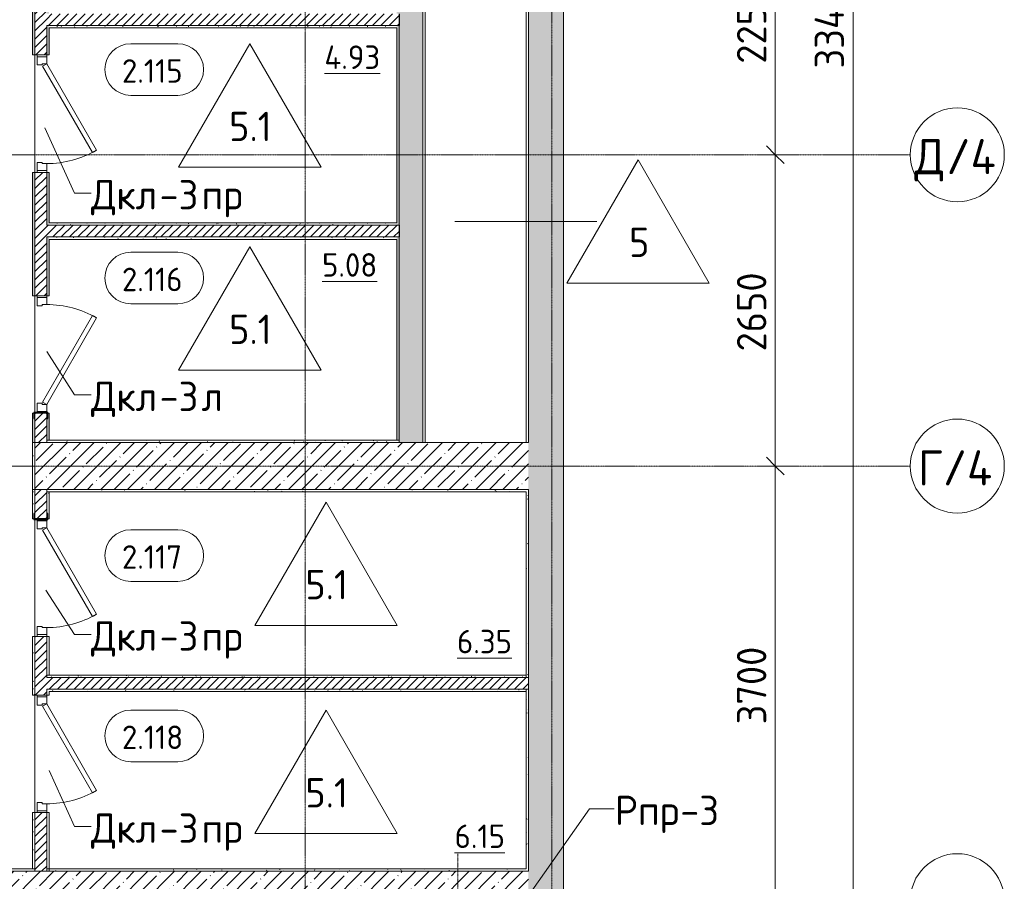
# Model space of a CAD drawing. Header units: millimetres. Extents: x 94064 to 156999, y -10965 to 64097.
# Tile 13 of 40: x 127140 to 135521, y 8165 to 15500. Entities that reach past the tile are written whole.
import ezdxf

# ---------------------------------------------------------------- set-up
doc = ezdxf.new("R2010")
doc.units = ezdxf.units.MM
doc.linetypes.add('4_ Штрихпунктир_ 10 х 2 мм', pattern=[14, 10, -2, 0, -2])
doc.linetypes.add('4_ Штрихпунктир_ 5 х 2 мм', pattern=[9, 5, -2, 0, -2])
for name, color, linetype, lineweight in [('A-ANNO-DIMS', 7, 'Continuous', 5), ('A-ANNO-DIMS-100', 7, 'Continuous', 5), ('A-AREA-IDEN', 7, 'Continuous', 5), ('A-DETL', 7, 'Continuous', 25), ('A-DOOR', 7, 'Continuous', 13), ('A-DOOR-FRAM', 7, 'Continuous', 13), ('A-DOOR-IDEN', 7, 'Continuous', 5), ('A-FLOR', 7, 'Continuous', 13), ('A-FLOR-IDEN', 7, 'Continuous', 5), ('A-WALL', 7, 'Continuous', 13), ('A-WALL-PATT', 7, 'Continuous', 13), ('I-WALL', 7, 'Continuous', 13), ('M-EQPM-IDEN', 7, 'Continuous', 5), ('S-COLS', 7, 'Continuous', 25), ('S-GRID', 7, 'Continuous', 5), ('S-GRID-IDEN', 7, 'Continuous', 5)]:
    doc.layers.add(name, color=color, linetype=linetype, lineweight=lineweight)
doc.styles.add('GOST Common_1', font='GOST_Common.ttf', dxfattribs={"height": 300})
doc.styles.add('GOST Common_2', font='GOST_Common.ttf', dxfattribs={"height": 200})
doc.styles.add('GOST Common_3', font='GOST_Common.ttf', dxfattribs={"height": 250})
doc.dimstyles.new('2_5_мм', dxfattribs={"dimscale": 304.8, "dimtxt": 251.428749, "dimasz": 0.492126, "dimexe": 0.492126, "dimexo": 0.492126, "dimgap": 0, "dimtad": 1, "dimdec": 5, "dimrnd": 1e-05, "dimdsep": 46, "dimtxsty": 'GOST Common_3', "dimblk1": 'OBLIQUE', "dimblk2": 'OBLIQUE', "dimsah": 1, "dimcen": 0.09, "dimdle": 0.492126, "dimadec": 5, "dimazin": 2, "dimtfac": 1, "dimtdec": 4, "dimtix": 1, "dimtmove": 0, "dimatfit": 3, "dimfxl": 1, "dimtvp": 1, "dimtolj": 1, "dimtzin": 0, "dimarcsym": 2})
doc.dimstyles.new('2_5_мм_1', dxfattribs={"dimscale": 304.8, "dimtxt": 251.428749, "dimasz": 0.492126, "dimexe": 0.492126, "dimexo": 0.492126, "dimgap": 0, "dimtad": 1, "dimdec": 5, "dimrnd": 1e-05, "dimdsep": 46, "dimtxsty": 'GOST Common_3', "dimblk1": 'OBLIQUE', "dimblk2": 'OBLIQUE', "dimsah": 1, "dimcen": 0.09, "dimdle": 0.492126, "dimadec": 5, "dimazin": 2, "dimtfac": 1, "dimtdec": 4, "dimtix": 1, "dimtmove": 1, "dimatfit": 3, "dimfxl": 1, "dimtvp": 1, "dimtolj": 1, "dimtzin": 0, "dimarcsym": 2})
pattern_1 = [(0, (0, 0), (203.2, 50.8), [3.353, -149.047, 3.353, -149.047, -812.8]), (0, (0, 0), (203.2, 50.8), [-304.8, 3.353, -301.447, 3.353, -149.047, -355.6]), (0, (0, 0), (203.2, 50.8), [-762, 3.353, -98.247, 3.353, -250.647]), (120, (76.2, 25.4), (-145.59409, 150.576362), [3.353, -149.047, 3.353, -149.047, -812.8]), (120, (76.2, 25.4), (-145.59409, 150.576362), [-304.8, 3.353, -301.447, 3.353, -149.047, -355.6]), (120, (76.2, 25.4), (-145.59409, 150.576362), [-762, 3.353, -98.247, 3.353, -250.647]), (240, (101.6, 127), (-57.60591, -201.376362), [3.353, -149.047, 3.353, -149.047, -812.8]), (240, (101.6, 127), (-57.60591, -201.376362), [-304.8, 3.353, -301.447, 3.353, -149.047, -355.6]), (240, (101.6, 127), (-57.60591, -201.376362), [-762, 3.353, -98.247, 3.353, -250.647])]
pattern_2 = [(45, (0, 0), (-35.35534, 35.35534), [])]
pattern_3 = [(45, (0, 0), (-114.04925, 114.04925), []), (45, (114.05, 0), (-114.04925, 114.04925), [201.612, -40.322, 3.353, -36.97])]

# ---------------------------------------------------------------- blocks, each defined once
blk = doc.blocks.new('Наметкина 10_РД_АР_П_Отделка_R21_rvt-1--02_Подвал_МП_часть Г')
at = {"layer": 'A-WALL-PATT', "lineweight": 5}
h = blk.add_hatch(dxfattribs=at)
h.set_pattern_fill('FP_5', color=256, style=0, pattern_type=2)
h.set_pattern_definition(pattern_1)
h.paths.add_polyline_path([(127267.8, 11900), (127270, 11900), (127270, 12149.6), (127267.8, 12144.3), (127267.8, 12109.1), (127266.5, 12105.9), (127263.3, 12104.6), (127260, 12104.6), (127260, 12150), (127250, 12150), (127250, 11900), (127260, 11900)])
h.paths.add_polyline_path([(127250, 13150), (127270, 13150), (127270, 14200), (127250, 14200)])
h.paths.add_polyline_path([(127270, 15200), (127270, 16050), (127250, 16050), (127250, 15200)])
h.paths.add_polyline_path([(127250, 17050), (127260, 17050), (127260, 17100), (127266.1, 17098.8), (127266.5, 17098.7), (127267.8, 17095.5), (127267.8, 17060.3), (127270, 17055), (127270, 17300), (127250, 17300), (127250, 17055)])
h = blk.add_hatch(dxfattribs=at)
h.set_pattern_fill('FP_5', color=256, style=0, pattern_type=2)
h.set_pattern_definition(pattern_1)
h.paths.add_polyline_path([(127370, 11920), (127390, 11920), (127390, 12150), (127380, 12149.6), (127380, 12104.6), (127376.7, 12104.6), (127373.5, 12105.9), (127372.2, 12109.1), (127372.2, 12144.3), (127370, 12149.6), (127370, 12104.6)])
h.paths.add_polyline_path([(127370, 13150), (127390, 13150), (127390, 13650), (127370, 13650)])
h.paths.add_polyline_path([(127390, 13750), (127390, 14200), (127370, 14200), (127370, 13750)])
h.paths.add_polyline_path([(127370, 15200), (127390, 15200), (127390, 15450), (127370, 15450)])
h.paths.add_polyline_path([(127370, 15550), (127390, 15550), (127390, 16050), (127370, 16050)])
h.paths.add_polyline_path([(127390, 17050), (127390, 17280), (127370, 17280), (127370, 17055), (127372.2, 17060.3), (127372.2, 17095.5), (127373.5, 17098.7), (127376.7, 17100), (127380, 17100), (127380, 17050)])
h = blk.add_hatch(dxfattribs=at)
h.set_pattern_fill('FP_5', color=256, style=0, pattern_type=2)
h.set_pattern_definition(pattern_1)
h.paths.add_polyline_path([(130370, 11920), (130370, 13650), (130350, 13650), (130350, 11920)])
h.paths.add_polyline_path([(130350, 13750), (130370, 13750), (130370, 15450), (130350, 15450), (130350, 13770)])
h.paths.add_polyline_path([(130350, 15550), (130370, 15550), (130370, 17280), (130350, 17280), (130350, 15570)])
h = blk.add_hatch(dxfattribs=at)
h.set_pattern_fill('FP_5', color=256, style=0, pattern_type=2)
h.set_pattern_definition(pattern_1)
h.paths.add_polyline_path([(130350, 15430), (130350, 15450), (127390, 15450), (127390, 15430), (129449.7, 15430)])
h = blk.add_hatch(dxfattribs=at)
h.set_pattern_fill('FP_5', color=256, style=0, pattern_type=2)
h.set_pattern_definition(pattern_1)
h.paths.add_polyline_path([(130350, 13750), (130350, 13770), (127390, 13770), (127390, 13750), (129449.7, 13750)])
h = blk.add_hatch(dxfattribs=at)
h.set_pattern_fill('FP_5', color=256, style=0, pattern_type=2)
h.set_pattern_definition(pattern_1)
h.paths.add_polyline_path([(130350, 13630), (130350, 13650), (127390, 13650), (127390, 13630), (129449.7, 13630)])
h = blk.add_hatch(dxfattribs=at)
h.set_pattern_fill('FP_5', color=256, style=0, pattern_type=2)
h.set_pattern_definition(pattern_1)
h.paths.add_polyline_path([(130370, 11900), (130370, 11920), (127370, 11920), (127370, 11900), (129449.7, 11900)])
h = blk.add_hatch(dxfattribs=at)
h.set_pattern_fill('FP_5', color=256, style=0, pattern_type=2)
h.set_pattern_definition(pattern_1)
h.paths.add_polyline_path([(127270, 11500), (127270, 11900), (127250, 11900), (127250, 11500)])
h = blk.add_hatch(dxfattribs=at)
h.set_pattern_fill('FP_5', color=256, style=0, pattern_type=2)
h.set_pattern_definition(pattern_1)
h.paths.add_polyline_path([(127270, 8270), (127270, 8750), (127250, 8750), (127250, 8270)])
h.paths.add_polyline_path([(127270, 9750), (127270, 10250), (127250, 10250), (127250, 9750)])
h.paths.add_polyline_path([(127250, 11250), (127260, 11250), (127260, 11296.6), (127263.3, 11296.6), (127266.5, 11295.3), (127267.8, 11292.1), (127267.8, 11256.9), (127270, 11251.6), (127270, 11500), (127250, 11500), (127250, 11251.6)])
h = blk.add_hatch(dxfattribs=at)
h.set_pattern_fill('FP_5', color=256, style=0, pattern_type=2)
h.set_pattern_definition(pattern_1)
h.paths.add_polyline_path([(131450, 11480), (131470, 11480), (131470, 11500), (127370, 11500), (127370, 11480), (129449.7, 11480)])
h = blk.add_hatch(dxfattribs=at)
h.set_pattern_fill('FP_5', color=256, style=0, pattern_type=2)
h.set_pattern_definition(pattern_1)
h.paths.add_polyline_path([(127390, 9920), (127390, 10250), (127370, 10250), (127370, 9920)])
h.paths.add_polyline_path([(127380, 11250), (127390, 11250), (127390, 11480), (127370, 11480), (127370, 11251.6), (127372.2, 11256.9), (127372.2, 11292.1), (127373.5, 11295.3), (127376.7, 11296.6), (127380, 11296.6), (127380, 11251.6)])
h = blk.add_hatch(dxfattribs=at)
h.set_pattern_fill('FP_5', color=256, style=0, pattern_type=2)
h.set_pattern_definition(pattern_1)
h.paths.add_polyline_path([(131470, 8270), (131470, 9800), (131450, 9800), (131450, 8270)])
h.paths.add_polyline_path([(131450, 9900), (131470, 9900), (131470, 11480), (131450, 11480)])
h = blk.add_hatch(dxfattribs=at)
h.set_pattern_fill('FP_5', color=256, style=0, pattern_type=2)
h.set_pattern_definition(pattern_1)
h.paths.add_polyline_path([(131450, 9900), (131450, 9920), (127370, 9920), (127370, 9900), (129449.7, 9900)])
h = blk.add_hatch(dxfattribs=at)
h.set_pattern_fill('FP_5', color=256, style=0, pattern_type=2)
h.set_pattern_definition(pattern_1)
h.paths.add_polyline_path([(131450, 9780), (131450, 9800), (127370, 9800), (127370, 9780), (129449.7, 9780)])
h = blk.add_hatch(dxfattribs=at)
h.set_pattern_fill('FP_5', color=256, style=0, pattern_type=2)
h.set_pattern_definition(pattern_1)
h.paths.add_polyline_path([(127270, 8250), (127270, 8270), (126070, 8270), (126070, 8250), (126125.8, 8250)])
h = blk.add_hatch(dxfattribs=at)
h.set_pattern_fill('FP_5', color=256, style=0, pattern_type=2)
h.set_pattern_definition(pattern_1)
h.paths.add_polyline_path([(131470, 8250), (131470, 8270), (127390, 8270), (127390, 8250), (129449.7, 8250)])
at = {"layer": 'A-WALL'}
for p, q in [((131450, 33100), (131450, 11900)), ((131470, 11900), (131470, 33100)), ((130570, 31100), (130570, 11900)), ((130590, 11900), (130590, 31100)), ((127250, 16050), (127250, 15200)), ((127270, 15200), (127270, 16050)), ((127370, 15450), (127370, 15200)), ((127390, 15450), (127370, 15450)), ((130350, 15450), (127390, 15450)), ((127390, 15200), (127390, 15430)), ((127390, 15430), (130350, 15430)), ((130370, 15450), (130350, 15450)), ((130350, 15430), (130350, 13770)), ((130370, 13750), (130370, 15450)), ((127250, 15200), (127270, 15200)), ((127370, 15200), (127390, 15200)), ((127270, 14200), (127250, 14200)), ((127250, 14200), (127250, 13150)), ((127270, 13150), (127270, 14200)), ((127370, 14200), (127370, 13750)), ((127390, 14200), (127370, 14200)), ((127390, 13770), (127390, 14200)), ((127370, 13750), (127390, 13750)), ((130350, 13770), (127390, 13770)), ((127390, 13750), (130350, 13750)), ((130350, 13750), (130370, 13750)), ((127370, 13650), (127370, 13150)), ((127390, 13650), (127370, 13650)), ((130350, 13650), (127390, 13650)), ((127390, 13150), (127390, 13630)), ((127390, 13630), (130350, 13630)), ((130370, 13650), (130350, 13650)), ((130350, 13630), (130350, 11920)), ((130370, 11920), (130370, 13650)), ((127250, 13150), (127270, 13150)), ((127370, 13150), (127390, 13150)), ((127260, 12150), (127250, 12150)), ((127250, 12150), (127250, 11900)), ((127270, 11900), (127270, 12149.6)), ((127370, 12149.6), (127370, 11920)), ((127390, 12150), (127380, 12150)), ((127390, 11920), (127390, 12150)), ((130370, 11920), (127370, 11920)), ((127370, 11920), (127370, 11900)), ((127370, 11920), (127390, 11920)), ((130350, 11920), (130370, 11920)), ((130370, 11900), (130370, 11920)), ((127250, 11900), (127270, 11900)), ((127270, 11900), (127250, 11900)), ((127250, 11900), (127250, 11500)), ((127270, 11500), (127270, 11900)), ((127370, 11900), (130370, 11900)), ((130570, 11900), (130590, 11900)), ((131450, 11900), (131470, 11900)), ((127270, 11500), (127250, 11500)), ((127250, 11500), (127250, 11250)), ((127250, 11500), (127270, 11500)), ((127270, 11251.6), (127270, 11500)), ((131470, 11500), (127370, 11500)), ((127370, 11500), (127370, 11480)), ((131470, 11480), (131470, 11500)), ((127370, 11480), (131450, 11480)), ((127370, 11480), (127370, 11251.6)), ((127390, 11480), (127370, 11480)), ((127390, 11250), (127390, 11480)), ((131450, 11480), (131450, 9900)), ((131470, 9900), (131470, 11480)), ((127250, 11250), (127260, 11250)), ((127380, 11250), (127390, 11250)), ((127270, 10250), (127250, 10250)), ((127250, 10250), (127250, 9750)), ((127270, 9750), (127270, 10250)), ((127370, 10250), (127370, 9920)), ((127390, 10250), (127370, 10250)), ((127390, 9920), (127390, 10250)), ((131450, 9920), (127370, 9920)), ((127370, 9920), (127370, 9900)), ((127370, 9920), (127390, 9920)), ((127370, 9900), (131450, 9900)), ((131450, 9900), (131450, 9920)), ((131450, 9900), (131470, 9900)), ((127250, 9750), (127270, 9750)), ((131450, 9800), (127370, 9800)), ((127370, 9800), (127370, 9780)), ((127370, 9780), (127370, 9750)), ((127370, 9750), (127390, 9750)), ((127390, 9780), (131450, 9780)), ((127390, 9750), (127390, 9780)), ((131470, 9800), (131450, 9800)), ((131450, 9800), (131450, 8270)), ((131450, 9780), (131450, 9800)), ((131470, 8270), (131470, 9800)), ((127270, 8750), (127250, 8750)), ((127250, 8750), (127250, 8270)), ((127270, 8270), (127270, 8750)), ((127370, 8750), (127370, 8270)), ((127390, 8750), (127370, 8750)), ((127390, 8270), (127390, 8750)), ((127270, 8270), (126070, 8270)), ((126070, 8250), (127270, 8250)), ((127250, 8270), (127270, 8270)), ((127270, 8250), (127270, 8270)), ((127370, 8270), (127390, 8270)), ((131450, 8270), (127390, 8270)), ((127390, 8270), (127390, 8250)), ((127390, 8250), (131470, 8250)), ((131470, 8250), (131470, 8270))]:
    blk.add_line(p, q, dxfattribs=at)
blk = doc.blocks.new('АР_Дверь однопольная - 1000х2100h_850__Кладовая-4627048--02_Подвал_МП_часть Г')
at = {"layer": 'A-DOOR'}
for p, q in [((311.1, 475), (-425, 50)), ((-405, 15.4), (331.1, 440.4)), ((331.1, 440.4), (311.1, 475)), ((-425, 50), (-405, 15.4))]:
    blk.add_line(p, q, dxfattribs=at)
at = {"layer": 'A-DOOR', "lineweight": 5}
blk.add_arc((-425, 50), 850, 360, 30, dxfattribs=at)
at = {"layer": 'A-DOOR-FRAM'}
for p, q in [((-485, 50), (-500, 50)), ((-425, 50), (-485, 50)), ((-485, 50), (-485, -30)), ((-425, 10), (-425, 50)), ((-415, 10), (-425, 10)), ((-415, -30), (-415, 10)), ((425, 10), (415, 10)), ((415, 10), (415, -30)), ((485, 50), (425, 50)), ((425, 50), (425, 10)), ((485, -30), (485, 50)), ((485, 50), (500, 50)), ((-485, -30), (-500, -30)), ((-485, -30), (-415, -30)), ((415, -30), (485, -30)), ((485, -30), (500, -30))]:
    blk.add_line(p, q, dxfattribs=at)
blk = doc.blocks.new('АР_Дверь однопольная - 1000х2100h_850__Кладовая-6010020--02_Подвал_МП_часть Г')
at = {"layer": 'A-DOOR'}
for p, q in [((311.1, 475), (-425, 50)), ((-405, 15.4), (331.1, 440.4)), ((331.1, 440.4), (311.1, 475)), ((-425, 50), (-405, 15.4))]:
    blk.add_line(p, q, dxfattribs=at)
at = {"layer": 'A-DOOR', "lineweight": 5}
blk.add_arc((-425, 50), 850, 360, 30, dxfattribs=at)
at = {"layer": 'A-DOOR-FRAM'}
for p, q in [((-485, 50), (-500, 50)), ((-425, 50), (-485, 50)), ((-485, 50), (-485, -30)), ((-425, 10), (-425, 50)), ((-415, 10), (-425, 10)), ((-415, -30), (-415, 10)), ((425, 10), (415, 10)), ((415, 10), (415, -30)), ((485, 50), (425, 50)), ((425, 50), (425, 10)), ((485, -30), (485, 50)), ((485, 50), (500, 50)), ((-485, -30), (-500, -30)), ((-485, -30), (-415, -30)), ((415, -30), (485, -30)), ((485, -30), (500, -30))]:
    blk.add_line(p, q, dxfattribs=at)
blk = doc.blocks.new('АР_Дверь однопольная - 1000х2100h_850__Кладовая-6079235--02_Подвал_МП_часть Г')
at = {"layer": 'A-DOOR'}
for p, q in [((-311.1, 475), (-331.1, 440.4)), ((-331.1, 440.4), (405, 15.4)), ((425, 50), (-311.1, 475)), ((405, 15.4), (425, 50))]:
    blk.add_line(p, q, dxfattribs=at)
at = {"layer": 'A-DOOR', "lineweight": 5}
blk.add_arc((425, 50), 850, 150, 180, dxfattribs=at)
at = {"layer": 'A-DOOR-FRAM'}
for p, q in [((-485, 50), (-500, 50)), ((-425, 50), (-485, 50)), ((-485, 50), (-485, -30)), ((-425, 10), (-425, 50)), ((-415, 10), (-425, 10)), ((-415, -30), (-415, 10)), ((425, 10), (415, 10)), ((415, 10), (415, -30)), ((485, 50), (425, 50)), ((425, 50), (425, 10)), ((485, -30), (485, 50)), ((485, 50), (500, 50)), ((-485, -30), (-500, -30)), ((-485, -30), (-415, -30)), ((415, -30), (485, -30)), ((485, -30), (500, -30))]:
    blk.add_line(p, q, dxfattribs=at)
blk = doc.blocks.new('АР_Фахверк_ _Швеллер полки параллельные_ - 12П-5787732--02_Подвал_МП_часть Г')
at = {"layer": 'S-COLS'}
blk.add_hatch(color=256, dxfattribs=at).paths.add_polyline_path([(35.4, 60), (-16.6, 60), (-16.6, -60), (35.4, -60), (35.4, -56.7), (34.1, -53.5), (30.9, -52.2), (-4.3, -52.2), (-9.6, -50), (-11.8, -44.7), (-11.8, 44.7), (-9.6, 50), (-4.3, 52.2), (30.9, 52.2), (34.1, 53.5), (35.4, 56.7)])
for p, q in [((35.4, 60), (-16.6, 60)), ((-16.6, 60), (-16.6, -60)), ((-11.8, -44.7), (-11.8, 44.7)), ((-4.3, 52.2), (30.9, 52.2)), ((35.4, 56.7), (35.4, 60)), ((-16.6, -60), (35.4, -60)), ((30.9, -52.2), (-4.3, -52.2)), ((35.4, -60), (35.4, -56.7))]:
    blk.add_line(p, q, dxfattribs=at)
for centre, radius, start, end in [((-4.3, 44.7), 7.5, 90, 180), ((30.9, 56.7), 4.5, 270, 360), ((-4.3, -44.7), 7.5, 180, 270), ((30.9, -56.7), 4.5, 360, 90)]:
    blk.add_arc(centre, radius, start, end, dxfattribs=at)
blk = doc.blocks.new('Ось сетки - 8_0 мм-31302--02_Подвал_МП_часть Г')
at = {"layer": 'S-GRID-IDEN'}
blk.add_circle((0, 0), 4, dxfattribs=at)
blk = doc.blocks.new('Марка помещения _Номер_ - 2 мм-68851--02_Подвал_МП_часть Г')
at = {"layer": 'A-AREA-IDEN'}
for p, q in [((-2.027, 2.21), (1.973, 2.21)), ((-2.027, -2.19), (1.973, -2.19))]:
    blk.add_line(p, q, dxfattribs=at)
for centre, start, end in [((-2.027, 0.01), 90, 270), ((1.973, 0.01), 270, 90)]:
    blk.add_arc(centre, 2.2, start, end, dxfattribs=at)
blk = doc.blocks.new('DIMBLOCK67--02_Подвал_МП_часть Г')
at = {"layer": 'A-ANNO-DIMS-100', "lineweight": 25}
for p, q in [((133571.7, 11700), (133496.7, 11775)), ((133571.7, 11700), (133646.7, 11625)), ((133571.7, 8000), (133496.7, 8075)), ((133571.7, 8000), (133646.7, 7925))]:
    blk.add_line(p, q, dxfattribs=at)
at = {"layer": 'A-ANNO-DIMS-100'}
for p, q in [((133615.6, 11700), (133421.7, 11700)), ((133571.7, 8000), (133571.7, 11700)), ((133571.7, 11700), (133615.6, 11700)), ((133615.6, 8000), (133421.7, 8000)), ((133571.7, 8000), (133615.6, 8000))]:
    blk.add_line(p, q, dxfattribs=at)
at = {"layer": 'A-ANNO-DIMS-100', "color": 0, "insert": (133245, 9500.6), "char_height": 250, "width": 838.664, "attachment_point": 1, "rotation": 90, "line_spacing_factor": 1.022761, "style": 'GOST Common_3'}
blk.add_mtext('3700', dxfattribs=at)
blk = doc.blocks.new('_Oblique')
at = {"color": 0, "linetype": 'ByBlock', "lineweight": -2}
blk.add_line((-0.5, -0.5), (0.5, 0.5), dxfattribs=at)
blk = doc.blocks.new('DIMBLOCK68--02_Подвал_МП_часть Г')
at = {"layer": 'A-ANNO-DIMS-100', "lineweight": 25}
for p, q in [((133571.7, 14350), (133496.7, 14425)), ((133571.7, 14350), (133646.7, 14275)), ((133571.7, 11700), (133496.7, 11775)), ((133571.7, 11700), (133646.7, 11625))]:
    blk.add_line(p, q, dxfattribs=at)
at = {"layer": 'A-ANNO-DIMS-100'}
for p, q in [((133615.6, 14350), (133421.7, 14350)), ((133571.7, 11700), (133571.7, 14350)), ((133571.7, 14350), (133615.6, 14350)), ((133615.6, 11700), (133421.7, 11700)), ((133571.7, 11700), (133615.6, 11700))]:
    blk.add_line(p, q, dxfattribs=at)
at = {"layer": 'A-ANNO-DIMS-100', "color": 0, "insert": (133245, 12675.6), "char_height": 250, "width": 838.664, "attachment_point": 1, "rotation": 90, "line_spacing_factor": 1.022761, "style": 'GOST Common_3'}
blk.add_mtext('2650', dxfattribs=at)
blk = doc.blocks.new('DIMBLOCK69--02_Подвал_МП_часть Г')
at = {"layer": 'A-ANNO-DIMS-100'}
for p, q in [((133615.6, 16600), (133421.7, 16600)), ((133571.7, 14350), (133571.7, 16600)), ((133571.7, 16600), (133615.6, 16600)), ((133615.6, 14350), (133421.7, 14350)), ((133571.7, 14350), (133615.6, 14350))]:
    blk.add_line(p, q, dxfattribs=at)
at = {"layer": 'A-ANNO-DIMS-100', "lineweight": 25}
for p, q in [((133571.7, 16600), (133496.7, 16675)), ((133571.7, 16600), (133646.7, 16525)), ((133571.7, 14350), (133496.7, 14425)), ((133571.7, 14350), (133646.7, 14275))]:
    blk.add_line(p, q, dxfattribs=at)
at = {"layer": 'A-ANNO-DIMS-100', "color": 0, "insert": (133245, 15125.6), "char_height": 250, "width": 838.664, "attachment_point": 1, "rotation": 90, "line_spacing_factor": 1.022761, "style": 'GOST Common_3'}
blk.add_mtext('2250', dxfattribs=at)
blk = doc.blocks.new('DIMBLOCK79--02_Подвал_МП_часть Г')
at = {"layer": 'A-ANNO-DIMS-100'}
for p, q in [((134233.1, -150), (134233.1, 33550)), ((134277.1, 33400), (134083.1, 33400)), ((134233.1, 33400), (134277.1, 33400)), ((134233.1, 16083.6), (134233.1, 16700)), ((134233.1, 15084.4), (134233.1, 16083.6)), ((133953.1, 0), (134383.1, 0)), ((134233.1, 0), (133953.1, 0))]:
    blk.add_line(p, q, dxfattribs=at)
at = {"layer": 'A-ANNO-DIMS-100', "lineweight": 25}
for p, q in [((134233.1, 33400), (134158.1, 33475)), ((134233.1, 33400), (134308.1, 33325)), ((134233.1, 0), (134158.1, 75)), ((134233.1, 0), (134308.1, -75))]:
    blk.add_line(p, q, dxfattribs=at)
at = {"layer": 'A-ANNO-DIMS-100', "color": 0, "insert": (133906.4, 15084.4), "char_height": 250, "width": 1079.013, "attachment_point": 1, "rotation": 90, "line_spacing_factor": 1.022761, "style": 'GOST Common_3'}
blk.add_mtext('33400', dxfattribs=at)
blk = doc.blocks.new('Марка полов - Марка полов-4106608--02_Подвал_МП_часть Г')
at = {"layer": 'A-FLOR-IDEN'}
for p, q in [((0, 7), (-6.062, -3.5)), ((6.062, -3.5), (0, 7)), ((-6.062, -3.5), (6.062, -3.5))]:
    blk.add_line(p, q, dxfattribs=at)

msp = doc.modelspace()

# ---------------------------------------------------------------- hatches: boundary and pattern name
at = {"layer": 'A-WALL-PATT', "lineweight": 5}
h = msp.add_hatch(dxfattribs=at)
h.set_pattern_fill('FP_3', color=256, style=0, pattern_type=2)
h.set_pattern_definition(pattern_3)
h.paths.add_polyline_path([(131770, 7850.000001), (131770, 35400), (131470, 35400), (131470, 7850.000001)])
h = msp.add_hatch(dxfattribs=at)
h.set_pattern_fill('FP_2', color=256, style=0, pattern_type=2)
h.set_pattern_definition(pattern_2)
h.paths.add_polyline_path([(127270, 11900), (127370, 11900), (127369.045584, 12150), (127270, 12149.603301), (127270, 12144.3)])
h.paths.add_polyline_path([(127270, 13150), (127370, 13150), (127370, 14200), (127270, 14200)])
h.paths.add_polyline_path([(127370, 15200), (127370, 16050), (127270, 16050), (127270, 15200)])
h.paths.add_polyline_path([(127364.7, 17052.8), (127370, 17054.996699), (127370, 17300), (127270, 17300), (127270, 17054.995332), (127275.3, 17052.8)])
h = msp.add_hatch(dxfattribs=at)
h.set_pattern_fill('FP_1', color=256, style=0, pattern_type=2)
h.set_pattern_definition([(135, (150.28, 188.64), (-282.8427, 3e-14), [5, -395]), (135, (174.9, 237.36), (-282.8427, 3e-14), [5, -395]), (135, (211.96, 236.53), (-282.8427, 3e-14), [5, -395]), (135, (114.96, 223.96), (-282.8427, 3e-14), [5, -395]), (135, (77.54, 223.96), (-282.8427, 3e-14), [5, -395]), (135, (57.44, 184.52), (-282.8427, 3e-14), [5, -395]), (135, (66.21, 142.9), (-282.8427, 3e-14), [5, -395]), (135, (107.33, 161), (-282.8427, 3e-14), [5, -395]), (135, (99.08, 130.94), (-282.8427, 3e-14), [5, -395]), (135, (22.6, 136.46), (-282.8427, 3e-14), [5, -395]), (135, (21.16, 168.08), (-282.8427, 3e-14), [5, -395]), (135, (46.13, 96.12), (-282.8427, 3e-14), [5, -395]), (135, (3.54, 74.6), (-282.8427, 3e-14), [5, -395]), (135, (40.3, 47.56), (-282.8427, 3e-14), [5, -395]), (135, (39.77, 18.47), (-282.8427, 3e-14), [5, -395]), (135, (76.94, 37.28), (-282.8427, 3e-14), [5, -395]), (135, (114.18, 62.4), (-282.8427, 3e-14), [5, -395]), (135, (139.87, 90.2), (-282.8427, 3e-14), [5, -395]), (135, (141.44, 15.82), (-282.8427, 3e-14), [5, -395]), (135, (188.69, 26.73), (-282.8427, 3e-14), [5, -395]), (135, (176.14, 51.36), (-282.8427, 3e-14), [5, -395]), (135, (177.03, 0), (-282.8427, 3e-14), [5, -395]), (135, (276.61, 8.22), (-282.8427, 3e-14), [5, -395]), (135, (271.19, 31.72), (-282.8427, 3e-14), [5, -395]), (135, (268.29, 119.65), (-282.8427, 3e-14), [5, -395]), (135, (237.92, 101.95), (-282.8427, 3e-14), [5, -395]), (135, (237.92, 158.27), (-282.8427, 3e-14), [5, -395]), (135, (260.4, 204.35), (-282.8427, 3e-14), [5, -395]), (135, (275.54, 235.4), (-282.8427, 3e-14), [5, -395]), (135, (117.62, 268.96), (-282.8427, 3e-14), [5, -395]), (135, (203.62, 273.83), (-282.8427, 3e-14), [5, -395]), (135, (47.24, 279.3), (-282.8427, 3e-14), [5, -395]), (135, (23.2, 266.16), (-282.8427, 3e-14), [5, -395]), (135, (42.78, 232.52), (-282.8427, 3e-14), [5, -395]), (135, (177.76, 90.57), (-282.8427, 3e-14), [5, -395]), (135, (181.12, 121.8), (-282.8427, 3e-14), [5, -395]), (135, (206.73, 172.06), (-282.8427, 3e-14), [5, -395]), (135, (143.14, 136.62), (-282.8427, 3e-14), [5, -395]), (135, (211.51, 131.86), (-282.8427, 3e-14), [5, -395]), (135, (81.47, 95.1), (-282.8427, 3e-14), [5, -395]), (135, (235.13, 60.46), (-282.8427, 3e-14), [5, -395]), (135, (242.24, 4.89), (-282.8427, 3e-14), [5, -395]), (45, (0, 106.07), (-282.8427, 0), []), (45, (106.07, 0), (-282.8427, 0), []), (45, (176.78, 0), (-282.8427, 0), []), (45, (0, 176.78), (-282.8427, 0), [])])
h.paths.add_polyline_path([(130570, 11900), (130570, 17300), (130370, 17300), (130370, 11900)])
h = msp.add_hatch(dxfattribs=at)
h.set_pattern_fill('FP_2', color=256, style=0, pattern_type=2)
h.set_pattern_definition(pattern_2)
h.paths.add_polyline_path([(130370, 15450), (130370, 15550), (127370, 15550), (127370, 15450), (129449.688757, 15450)])
h = msp.add_hatch(dxfattribs=at)
h.set_pattern_fill('FP_2', color=256, style=0, pattern_type=2)
h.set_pattern_definition(pattern_2)
h.paths.add_polyline_path([(130370, 13650), (130370, 13750), (127370, 13750), (127370, 13650), (129449.688757, 13650)])
h = msp.add_hatch(dxfattribs=at)
h.set_pattern_fill('FP_3', color=256, style=0, pattern_type=2)
h.set_pattern_definition(pattern_3)
h.paths.add_polyline_path([(127787.756223, 11500), (131470, 11500), (131470, 11900), (127270, 11900), (127270, 11500)])
h = msp.add_hatch(dxfattribs=at)
h.set_pattern_fill('FP_2', color=256, style=0, pattern_type=2)
h.set_pattern_definition(pattern_2)
h.paths.add_polyline_path([(127370, 8250.000001), (127370, 8750.000001), (127270, 8750.000001), (127270, 8250.000001)])
h.paths.add_polyline_path([(127370, 9750.000001), (127370, 10250), (127270, 10250), (127270, 9750.000001)])
h.paths.add_polyline_path([(127364.7, 11250), (127366.148528, 11250), (127370, 11251.596699), (127370, 11500), (127270, 11500), (127270, 11251.595332), (127275.3, 11250)])
h = msp.add_hatch(dxfattribs=at)
h.set_pattern_fill('FP_2', color=256, style=0, pattern_type=2)
h.set_pattern_definition(pattern_2)
h.paths.add_polyline_path([(131470, 9800), (131470, 9900), (127370, 9900), (127370, 9800), (129449.688757, 9800)])
h = msp.add_hatch(dxfattribs=at)
h.set_pattern_fill('FP_3', color=256, style=0, pattern_type=2)
h.set_pattern_definition(pattern_3)
h.paths.add_polyline_path([(131370, 7850.000001), (131470, 7850.000001), (131470, 8250.000001), (122920, 8250.000001), (122920, 7850.000001), (129449.688757, 7850.000001)])
h.paths.add_polyline_path([(121140.026087, 7850.000001), (121470, 7850.000001), (121470, 8250.000001), (118170, 8250.000001), (118170, 7850.000001), (119478.093554, 7850.000001)])

# ---------------------------------------------------------------- linework, layer by layer
at = {"layer": 'A-DETL', "linetype": '4_ Штрихпунктир_ 5 х 2 мм', "lineweight": 5}
msp.add_line((130870, 6340.000001), (130870, 8400.000001), dxfattribs=at)
at = {"layer": 'A-DOOR-IDEN'}
for p, q in [((127354.087356, 14580.695925), (127605.923059, 14024.245859)), ((127605.923059, 14024.245859), (127748.182329, 14024.245859)), ((127372.060366, 12675.556835), (127605.923059, 12307.110125)), ((127605.923059, 12307.110125), (127748.182329, 12307.110125)), ((127363.073861, 10644.606674), (127605.923059, 10267.173458)), ((127605.923059, 10267.173458), (127748.182329, 10267.173458)), ((127390.033376, 9107.914295), (127605.923059, 8631.629523)), ((127605.923059, 8631.629523), (127748.182329, 8631.629523))]:
    msp.add_line(p, q, dxfattribs=at)
at = {"layer": 'A-FLOR'}
for p, q in [((127270, 14200), (127270, 15200)), ((127270, 12156.6), (127270, 13150)), ((127270, 10250), (127270, 11244.6)), ((127270, 8750.000001), (127270, 9750.000001))]:
    msp.add_line(p, q, dxfattribs=at)
at = {"layer": 'A-FLOR-IDEN'}
for p, q in [((130844.939, 13782.57674), (132052.619586, 13782.57674)), ((132052.619586, 13782.57674), (131797.354634, 13782.57674))]:
    msp.add_line(p, q, dxfattribs=at)
at = {"layer": 'A-WALL'}
for p, q in [((131470, 35400), (131470, 11900)), ((131770, -100), (131770, 35400)), ((131470, 11900), (127270, 11900)), ((127270, 11900), (127270, 11500)), ((127270, 11500), (131470, 11500)), ((131470, 11500), (131470, 8250.000001)), ((131470, 8250.000001), (123320, 8250.000001))]:
    msp.add_line(p, q, dxfattribs=at)
at = {"layer": 'A-WALL', "lineweight": 25}
for p, q in [((130370, 15550), (130370, 15450)), ((130370, 13750), (130370, 13650))]:
    msp.add_line(p, q, dxfattribs=at)
at = {"layer": 'I-WALL'}
for p, q in [((130570, 11900), (130570, 17300)), ((127270, 16050), (127270, 15200)), ((127370, 15200), (127370, 15450)), ((127370, 15450), (130370, 15450)), ((130370, 15450), (130370, 13750)), ((127270, 15200), (127370, 15200)), ((127270, 14200), (127270, 13150)), ((127370, 14200), (127270, 14200)), ((127370, 13750), (127370, 14200)), ((130370, 13750), (127370, 13750)), ((127370, 13150), (127370, 13650)), ((127370, 13650), (130370, 13650)), ((130370, 13650), (130370, 11900)), ((127270, 13150), (127370, 13150)), ((127270, 12149.603301), (127270, 11900)), ((127369.045584, 12150), (127270.954416, 12150)), ((127370, 11900), (127370, 12149.603301)), ((127270, 11500), (127270, 11251.596699)), ((127370, 11251.596699), (127370, 11500)), ((127273.851472, 11250), (127366.148528, 11250)), ((127270, 10250), (127270, 9750.000001)), ((127370, 10250), (127270, 10250)), ((127370, 9900), (127370, 10250)), ((131470, 9900), (127370, 9900)), ((127270, 9750.000001), (127370, 9750.000001)), ((127370, 9750.000001), (127370, 9800)), ((127370, 9800), (131470, 9800)), ((127270, 8750.000001), (127270, 8250.000001)), ((127370, 8750.000001), (127270, 8750.000001)), ((127370, 8250.000001), (127370, 8750.000001))]:
    msp.add_line(p, q, dxfattribs=at)
at = {"layer": 'M-EQPM-IDEN'}
for p, q in [((131096.661598, 7514.451203), (131989.978744, 8782.652589)), ((131989.978744, 8782.652589), (132199.842292, 8782.652589))]:
    msp.add_line(p, q, dxfattribs=at)
at = {"layer": 'S-GRID', "linetype": '4_ Штрихпунктир_ 10 х 2 мм'}
for p, q in [((129570, -2719.290123), (129570, 62027.035798)), ((131670, -1701.941611), (131670, 60921.15283)), ((134720.722483, 14350), (105403.99973, 14350)), ((134720.722483, 11700), (105403.99973, 11700))]:
    msp.add_line(p, q, dxfattribs=at)

# ---------------------------------------------------------------- block references
at = {"lineweight": 5}
msp.add_blockref('Наметкина 10_РД_АР_П_Отделка_R21_rvt-1--02_Подвал_МП_часть Г', (0, 0), dxfattribs=at)
at = {"layer": 'A-AREA-IDEN', "xscale": 99.99999999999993, "yscale": 99.99999999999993, "zscale": 99.99999999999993}
for p in [(128287.882532, 15074.787727), (128287.882532, 13299.915154), (128287.882532, 10937.01777), (128287.882532, 9401.914461)]:
    msp.add_blockref('Марка помещения _Номер_ - 2 мм-68851--02_Подвал_МП_часть Г', p, dxfattribs=at)
at = {"layer": 'A-DOOR', "rotation": 270}
for name, p in [('АР_Дверь однопольная - 1000х2100h_850__Кладовая-4627048--02_Подвал_МП_часть Г', (127320, 14700)), ('АР_Дверь однопольная - 1000х2100h_850__Кладовая-6079235--02_Подвал_МП_часть Г', (127320, 12650)), ('АР_Дверь однопольная - 1000х2100h_850__Кладовая-6010020--02_Подвал_МП_часть Г', (127320, 10750)), ('АР_Дверь однопольная - 1000х2100h_850__Кладовая-4627048--02_Подвал_МП_часть Г', (127320, 9250.000001))]:
    msp.add_blockref(name, p, dxfattribs=at)
at = {"layer": 'A-FLOR-IDEN', "xscale": 99.99999999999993, "yscale": 99.99999999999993, "zscale": 99.99999999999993}
for p in [(129098.581659, 14594.092166), (132403.572417, 13607.57674), (129098.581659, 12866.920876), (129747.433216, 10693.349387), (129747.433216, 8921.152589)]:
    msp.add_blockref('Марка полов - Марка полов-4106608--02_Подвал_МП_часть Г', p, dxfattribs=at)
at = {"layer": 'S-COLS'}
for p, rotation in [((127320, 12140), 269.9999999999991), ((127320, 11261.2), 90.00000000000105)]:
    msp.add_blockref('АР_Фахверк_ _Швеллер полки параллельные_ - 12П-5787732--02_Подвал_МП_часть Г', p, dxfattribs=dict(at, rotation=rotation))
at = {"layer": 'S-GRID-IDEN', "xscale": 99.99999999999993, "yscale": 99.99999999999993, "zscale": 99.99999999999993, "rotation": 89.99999999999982}
for p in [(135120.722483, 14350), (135120.722483, 11700), (135120.722483, 8000)]:
    msp.add_blockref('Ось сетки - 8_0 мм-31302--02_Подвал_МП_часть Г', p, dxfattribs=at)

# ---------------------------------------------------------------- texts
at = {"layer": 'A-AREA-IDEN', "char_height": 200, "attachment_point": 1, "style": 'GOST Common_2'}
for s, insert, width in [('\\L4.93', (129733.673737, 15280.640366), 617.299375), ('2.115', (128010.368336, 15163.530909), 665.400625), ('\\L5.08', (129713.673737, 13512.166534), 601.265625), ('2.116', (128010.368336, 13388.658336), 665.400625), ('2.117', (128010.368336, 11025.760952), 665.400625), ('\\L6.35', (130862.475641, 10305.618547), 593.24875), ('2.118', (128010.368336, 9490.657643), 665.400625), ('\\L6.15', (130841.975641, 8648.174439), 545.1475)]:
    msp.add_mtext(s, dxfattribs=dict(at, insert=insert, width=width))
at = {"layer": 'A-DOOR-IDEN', "char_height": 250, "attachment_point": 1, "style": 'GOST Common_3'}
for s, insert, width in [('Дкл', (127748.182329, 14135.172942), 705.485), ('-3', (128330.265662, 14135.172942), 432.91125), ('пр', (128687.453162, 14135.172942), 432.91125), ('Дкл', (127748.182329, 12418.037208), 705.485), ('-3', (128330.265662, 12418.037208), 432.91125), ('\\fGOST Common|b0|i0|c204|p34|;л', (128687.453162, 12418.037208), 216.455625), ('Дкл', (127748.182329, 10378.100542), 705.485), ('-3', (128330.265662, 10378.100542), 432.91125), ('пр', (128687.453162, 10378.100542), 432.91125), ('Дкл', (127748.182329, 8742.556606), 705.485), ('-3', (128330.265662, 8742.556606), 432.91125), ('пр', (128687.453162, 8742.556606), 432.91125)]:
    msp.add_mtext(s, dxfattribs=dict(at, insert=insert, width=width))
at = {"layer": 'A-FLOR-IDEN', "char_height": 250, "attachment_point": 1, "style": 'GOST Common_3'}
for s, insert, width in [('5.1', (128922.205376, 14716.153838), 456.961875), ('\\fGOST Common|b0|i0|c204|p34|;5', (132326.696133, 13729.638412), 216.455625), ('5.1', (128922.205376, 12988.982548), 456.961875), ('5.1', (129571.056933, 10815.411059), 456.961875), ('5.1', (129571.056933, 9043.214261), 456.961875)]:
    msp.add_mtext(s, dxfattribs=dict(at, insert=insert, width=width))
at = {"layer": 'M-EQPM-IDEN', "char_height": 250, "attachment_point": 1, "style": 'GOST Common_3'}
for s, insert, width in [('Рпр', (132206.446769, 8893.579672), 673.4175), ('-3', (132762.071769, 8893.579672), 432.91125)]:
    msp.add_mtext(s, dxfattribs=dict(at, insert=insert, width=width))
at = {"layer": 'S-GRID-IDEN', "char_height": 300, "attachment_point": 1, "style": 'GOST Common_1'}
for s, insert, width in [('/4', (135027.499917, 14484.544597), 553.164375), ('\\fGOST Common|b0|i0|c204|p34|;Д', (134756.302001, 14484.544597), 328.691875), ('\\fGOST Common|b0|i0|c204|p34|;Г', (134785.802001, 11834.544597), 256.54), ('/4', (134997.468667, 11834.544597), 553.164375)]:
    msp.add_mtext(s, dxfattribs=dict(at, insert=insert, width=width))

# ---------------------------------------------------------------- dimensions: what is measured, and where the dimension line sits
at = {"layer": 'A-ANNO-DIMS'}
dim = msp.add_linear_dim(base=(134233.1352041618, 33400.000000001), p1=(133803.1156752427, -0.0000000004), p2=(134127.0691869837, 33400.000000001), angle=90, dimstyle='2_5_мм_1', override={"dimpost": '<>', "dimfxl": 33401.571009}, dxfattribs=at)
dim.commit()
dim.dimension.update_dxf_attribs({"geometry": 'DIMBLOCK79--02_Подвал_МП_часть Г', "text_midpoint": (134073.0947948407, 15623.8856609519), "dimtype": 160, "text_rotation": 90})
for base, p1, p2, override, picture, middle in [((133571.703581, 16600), (133465.637564, 14350), (133465.637564, 16600), {"dimpost": '<>', "dimfxl": 2250}, 'DIMBLOCK69--02_Подвал_МП_часть Г', (133446.703581, 15475)), ((133571.703581, 14350), (133465.637564, 11700), (133465.637564, 14350), {"dimpost": '<>', "dimfxl": 2650}, 'DIMBLOCK68--02_Подвал_МП_часть Г', (133446.703581, 13025)), ((133571.703581, 11700), (133465.637564, 8000), (133465.637564, 11700), {"dimpost": '<>', "dimfxl": 3700}, 'DIMBLOCK67--02_Подвал_МП_часть Г', (133446.703581, 9850))]:
    dim = msp.add_linear_dim(base=base, p1=p1, p2=p2, angle=90, dimstyle='2_5_мм', override=override, dxfattribs=at)
    dim.commit()
    dim.dimension.update_dxf_attribs({"geometry": picture, "text_midpoint": middle})

doc.saveas('drawing.dxf')
